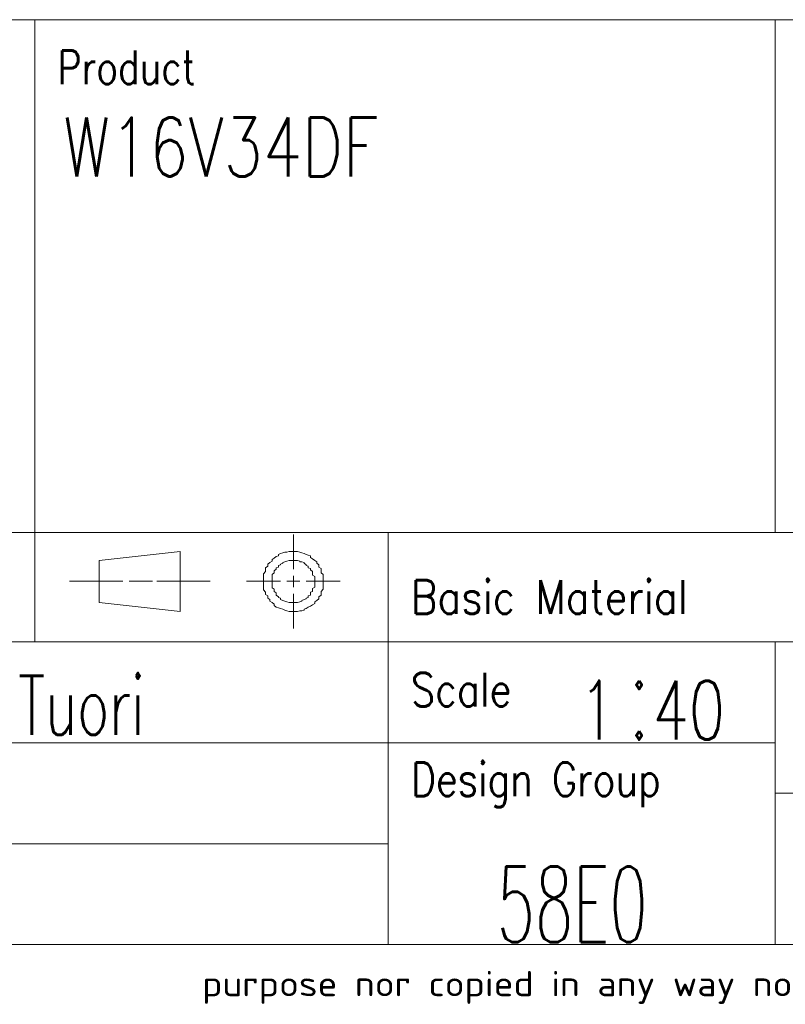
# Model space of a CAD drawing. Header units: inches. Extents: x 0 to 23760, y -13 to 16800.
# Tile 181 of 256: x 17924 to 19744, y 58 to 2400. Entities that reach past the tile are written whole.
import ezdxf

# ---------------------------------------------------------------- set-up
doc = ezdxf.new("R2010")
doc.units = ezdxf.units.IN
doc.layers.add('1', color=7, linetype='Continuous', true_color=0xffffff)
doc.layers.add('210', color=7, linetype='Continuous', true_color=0xffffff)
doc.styles.add('iso-1', font='isocp.shx')
doc.styles.add('latin_extended', font='simplex.shx')

# ---------------------------------------------------------------- blocks, each defined once
blk = doc.blocks.new('1STANG1')
at = {"layer": '210', "color": 211, "linetype": 'Continuous', "lineweight": 18}
for p, q in [((0.8268, 0.6299), (0.8268, 1)), ((0.4094, 0.8189), (0.1102, 0.7244)), ((0.4094, 0.1811), (0.4094, 0.8189)), ((0.7874, 0.8031), (0.7795, 0.7953)), ((0.7953, 0.811), (0.7874, 0.8031)), ((0.8031, 0.811), (0.7953, 0.811)), ((0.811, 0.8189), (0.8031, 0.811)), ((0.8189, 0.8189), (0.811, 0.8189)), ((0.8268, 0.8189), (0.8189, 0.8189)), ((0.8346, 0.8189), (0.8268, 0.8189)), ((0.8425, 0.8189), (0.8346, 0.8189)), ((0.8504, 0.811), (0.8425, 0.8189)), ((0.8583, 0.8031), (0.8504, 0.811)), ((0.8661, 0.7953), (0.8583, 0.8031)), ((0.7638, 0.7638), (0.7559, 0.748)), ((0.7717, 0.7717), (0.7638, 0.7638)), ((0.7795, 0.7953), (0.7717, 0.7874)), ((0.7717, 0.7874), (0.7717, 0.7717)), ((0.874, 0.7874), (0.8661, 0.7953)), ((0.8819, 0.7795), (0.874, 0.7874)), ((0.8898, 0.7717), (0.8819, 0.7795)), ((0.8898, 0.7559), (0.8898, 0.7717)), ((0.7559, 0.748), (0.748, 0.7323)), ((0.748, 0.7323), (0.748, 0.7165)), ((0.8976, 0.7402), (0.8898, 0.7559)), ((0.9055, 0.7244), (0.8976, 0.7402)), ((0.1102, 0.7244), (0.1102, 0.2756)), ((0.7402, 0.7008), (0.7323, 0.685)), ((0.748, 0.7165), (0.7402, 0.7008)), ((0.7874, 0.6929), (0.7795, 0.685)), ((0.7953, 0.7087), (0.7874, 0.7008)), ((0.7874, 0.7008), (0.7874, 0.6929)), ((0.8031, 0.7165), (0.7953, 0.7087)), ((0.811, 0.7244), (0.8031, 0.7165)), ((0.8031, 0.7165), (0.8031, 0.7165)), ((0.8189, 0.7244), (0.811, 0.7244)), ((0.8268, 0.7244), (0.8189, 0.7244)), ((0.8189, 0.7244), (0.8189, 0.7244)), ((0.8346, 0.7244), (0.8268, 0.7244)), ((0.8425, 0.7244), (0.8346, 0.7244)), ((0.8346, 0.7244), (0.8346, 0.7244)), ((0.8504, 0.7165), (0.8425, 0.7244)), ((0.8504, 0.7087), (0.8504, 0.7165)), ((0.8583, 0.7087), (0.8504, 0.7087)), ((0.8661, 0.7008), (0.8583, 0.7087)), ((0.8661, 0.6929), (0.8661, 0.7008)), ((0.874, 0.6772), (0.8661, 0.6929)), ((0.9134, 0.7087), (0.9055, 0.7244)), ((0.9134, 0.6929), (0.9134, 0.7087)), ((0.9213, 0.6772), (0.9134, 0.6929)), ((0.7323, 0.6614), (0.7244, 0.6457)), ((0.7323, 0.685), (0.7323, 0.6614)), ((0.7795, 0.6772), (0.7717, 0.6693)), ((0.7717, 0.6693), (0.7717, 0.6535)), ((0.7795, 0.685), (0.7795, 0.6772)), ((0.874, 0.6693), (0.874, 0.6772)), ((0.8819, 0.6614), (0.874, 0.6693)), ((0.8819, 0.6457), (0.8819, 0.6614)), ((0.9213, 0.6535), (0.9213, 0.6772)), ((0.7244, 0.6457), (0.7244, 0.622)), ((0.7244, 0.622), (0.7244, 0.6063)), ((0.7638, 0.6299), (0.7559, 0.6142)), ((0.7717, 0.6535), (0.7638, 0.6457)), ((0.7638, 0.6457), (0.7638, 0.6299)), ((0.8898, 0.6378), (0.8819, 0.6457)), ((0.8898, 0.622), (0.8898, 0.6378)), ((0.8976, 0.6063), (0.8898, 0.622)), ((0.9291, 0.6378), (0.9213, 0.6535)), ((0.9291, 0.6142), (0.9291, 0.6378)), ((0.7244, 0.6063), (0.7165, 0.5827)), ((0.7165, 0.5827), (0.7165, 0.5591)), ((0.7559, 0.5906), (0.748, 0.5748)), ((0.7559, 0.6142), (0.7559, 0.6063)), ((0.7559, 0.6063), (0.7559, 0.5906)), ((0.8976, 0.5984), (0.8976, 0.6063)), ((0.8976, 0.5827), (0.8976, 0.5984)), ((0.8976, 0.5669), (0.8976, 0.5827)), ((0.9291, 0.5906), (0.9291, 0.6142)), ((0.937, 0.5748), (0.9291, 0.5906)), ((0.7165, 0.5591), (0.7165, 0.5354)), ((0.748, 0.5748), (0.748, 0.5591)), ((0.748, 0.5591), (0.748, 0.5433)), ((0.8268, 0.4409), (0.8268, 0.5591)), ((0.9055, 0.5512), (0.8976, 0.5669)), ((0.9055, 0.5354), (0.9055, 0.5512)), ((0.937, 0.5512), (0.937, 0.5748)), ((0.937, 0.5276), (0.937, 0.5512)), ((0.7165, 0.5354), (0.7165, 0.5197)), ((0.7165, 0.5197), (0.7165, 0.4961)), ((0.748, 0.5433), (0.748, 0.5276)), ((0.748, 0.5276), (0.748, 0.5118)), ((0.748, 0.5118), (0.748, 0.4961)), ((0.9055, 0.5197), (0.9055, 0.5354)), ((0.9055, 0.5039), (0.9055, 0.5197)), ((0.937, 0.5039), (0.937, 0.5276)), ((0, 0.5039), (0.1969, 0.5039)), ((0.2205, 0.5039), (0.3071, 0.5039)), ((0.5197, 0.5039), (0.3228, 0.5039)), ((0.6535, 0.5039), (0.7795, 0.5039)), ((0.7165, 0.4961), (0.7165, 0.4724)), ((0.748, 0.4961), (0.748, 0.4803)), ((0.748, 0.4803), (0.748, 0.4646)), ((0.8031, 0.5039), (0.8504, 0.5039)), ((0.874, 0.5039), (1, 0.5039)), ((0.9055, 0.4882), (0.9055, 0.5039)), ((0.9055, 0.4724), (0.9055, 0.4882)), ((0.937, 0.4803), (0.937, 0.5039)), ((0.937, 0.4646), (0.937, 0.4803)), ((0.7165, 0.4724), (0.7165, 0.4488)), ((0.7165, 0.4488), (0.7165, 0.4252)), ((0.748, 0.4646), (0.748, 0.4488)), ((0.748, 0.4488), (0.748, 0.4331)), ((0.8976, 0.4252), (0.9055, 0.4409)), ((0.9055, 0.4567), (0.9055, 0.4724)), ((0.9055, 0.4409), (0.9055, 0.4567)), ((0.937, 0.4409), (0.937, 0.4646)), ((0.937, 0.4173), (0.937, 0.4409)), ((0.7165, 0.4252), (0.7165, 0.4094)), ((0.7165, 0.4094), (0.7244, 0.3858)), ((0.748, 0.4331), (0.7559, 0.4173)), ((0.7559, 0.4173), (0.7559, 0.4016)), ((0.7559, 0.4016), (0.7559, 0.3937)), ((0.8976, 0.4094), (0.8976, 0.4252)), ((0.8976, 0.3937), (0.8976, 0.4094)), ((0.9291, 0.3937), (0.937, 0.4173)), ((0.7244, 0.3858), (0.7244, 0.3622)), ((0.7559, 0.3937), (0.7638, 0.378)), ((0.7638, 0.378), (0.7638, 0.3622)), ((0.8268, 0), (0.8268, 0.3701)), ((0.8898, 0.3858), (0.8976, 0.3937)), ((0.8898, 0.3701), (0.8898, 0.3858)), ((0.8898, 0.3543), (0.8898, 0.3701)), ((0.9291, 0.378), (0.9291, 0.3937)), ((0.9291, 0.3543), (0.9291, 0.378)), ((0.7244, 0.3622), (0.7323, 0.3465)), ((0.7323, 0.3465), (0.7323, 0.3228)), ((0.7638, 0.3622), (0.7638, 0.3543)), ((0.7638, 0.3543), (0.7717, 0.3386)), ((0.7717, 0.3386), (0.7717, 0.3307)), ((0.7717, 0.3307), (0.7795, 0.3228)), ((0.874, 0.3228), (0.8819, 0.3307)), ((0.8819, 0.3465), (0.8898, 0.3543)), ((0.8819, 0.3307), (0.8819, 0.3465)), ((0.9213, 0.3386), (0.9291, 0.3543)), ((0.9213, 0.315), (0.9213, 0.3386)), ((0.7323, 0.3228), (0.7402, 0.3071)), ((0.7402, 0.3071), (0.7402, 0.2913)), ((0.7402, 0.2913), (0.748, 0.2756)), ((0.7795, 0.3228), (0.7795, 0.3071)), ((0.7795, 0.3071), (0.7874, 0.2992)), ((0.7874, 0.2992), (0.7953, 0.2913)), ((0.7953, 0.2913), (0.7953, 0.2913)), ((0.7953, 0.2913), (0.8031, 0.2835)), ((0.8504, 0.2835), (0.8583, 0.2913)), ((0.8583, 0.2992), (0.8661, 0.3071)), ((0.8583, 0.2913), (0.8583, 0.2992)), ((0.8661, 0.3071), (0.874, 0.315)), ((0.874, 0.315), (0.874, 0.3228)), ((0.9055, 0.2835), (0.9134, 0.2992)), ((0.9134, 0.2992), (0.9213, 0.315)), ((0.1102, 0.2756), (0.4094, 0.1811)), ((0.748, 0.2756), (0.7559, 0.2598)), ((0.7559, 0.2598), (0.7559, 0.2441)), ((0.8031, 0.2835), (0.811, 0.2756)), ((0.811, 0.2756), (0.811, 0.2756)), ((0.811, 0.2756), (0.8189, 0.2756)), ((0.8189, 0.2756), (0.8268, 0.2756)), ((0.8268, 0.2756), (0.8268, 0.2756)), ((0.8268, 0.2756), (0.8346, 0.2756)), ((0.8346, 0.2756), (0.8425, 0.2756)), ((0.8425, 0.2756), (0.8504, 0.2835)), ((0.8504, 0.2835), (0.8504, 0.2835)), ((0.8976, 0.252), (0.9055, 0.2677)), ((0.9055, 0.2677), (0.9055, 0.2835)), ((0.7559, 0.2441), (0.7638, 0.2283)), ((0.7638, 0.2283), (0.7717, 0.2205)), ((0.7717, 0.2205), (0.7795, 0.2126)), ((0.874, 0.2126), (0.8819, 0.2283)), ((0.8819, 0.2283), (0.8898, 0.2362)), ((0.8898, 0.2362), (0.8976, 0.252)), ((0.7795, 0.2126), (0.7874, 0.2047)), ((0.7874, 0.2047), (0.7953, 0.1969)), ((0.7953, 0.1969), (0.8031, 0.189)), ((0.8031, 0.189), (0.811, 0.1811)), ((0.8425, 0.1811), (0.8504, 0.189)), ((0.8504, 0.189), (0.8583, 0.189)), ((0.8583, 0.189), (0.8661, 0.1969)), ((0.8661, 0.2047), (0.874, 0.2126)), ((0.8661, 0.1969), (0.8661, 0.2047)), ((0.811, 0.1811), (0.8189, 0.1811)), ((0.8189, 0.1811), (0.8268, 0.1811)), ((0.8268, 0.1811), (0.8346, 0.1811)), ((0.8346, 0.1811), (0.8425, 0.1811))]:
    blk.add_line(p, q, dxfattribs=at)

msp = doc.modelspace()

# ---------------------------------------------------------------- linework, layer by layer
at = {"layer": '1', "color": 7, "linetype": 'Continuous', "lineweight": 18}
msp.add_line((16160, 2400), (23560, 2400), dxfattribs=at)
at = {"layer": '210', "color": 7, "linetype": 'Continuous', "lineweight": 18}
for p, q in [((16160, 2400), (23560, 2400)), ((200, 200), (23560, 200))]:
    msp.add_line(p, q, dxfattribs=at)
at = {"layer": '210', "color": 7, "linetype": 'Continuous', "lineweight": 13}
for p, q in [((17960.016, 2400), (17960.016, 920.002)), ((19719.814, 2400), (19719.811, 1180.002)), ((16160.016, 1180.002), (19719.811, 1180.002)), ((18800.01, 200), (18800.01, 1180.002)), ((19719.812, 1180.002), (23560, 1180.002)), ((16160.016, 920.002), (23560.016, 920.002)), ((19719.811, 920.002), (19719.81, 200)), ((16160.018, 680), (18800.018, 680)), ((18800.018, 680), (19719.81, 680)), ((23560, 560), (19719.81, 560)), ((16160.018, 440.001), (18800.018, 440.001))]:
    msp.add_line(p, q, dxfattribs=at)

# ---------------------------------------------------------------- block references
at = {"layer": '210', "color": 211, "linetype": 'Continuous', "lineweight": 18, "xscale": 643.9999999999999, "yscale": 223.9999999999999, "zscale": 40}
msp.add_blockref('1STANG1', (18042.242, 951.761), dxfattribs=at)

# ---------------------------------------------------------------- texts
at = {"layer": '210', "color": 211, "linetype": 'Continuous', "lineweight": 18, "char_height": 80, "attachment_point": 7, "line_spacing_factor": 0.963855}
for s, insert, style in [('\\W0.7909;Product', (18014.24, 2246.653), 'latin_extended'), ('\\W0.8725;Basic Material', (18854.25, 986.655), 'latin_extended'), ('\\W1.8288;           ', (18042.242, 1003.388), 'iso-1'), ('\\W0.8395;Scale', (18854.249, 766.653), 'latin_extended'), ('\\W0.8291;Design Group', (18854.249, 526.651), 'latin_extended')]:
    msp.add_mtext(s, dxfattribs=dict(at, insert=insert, style=style))
at = {"layer": '210', "color": 3, "linetype": 'Continuous', "lineweight": 18, "attachment_point": 7, "line_spacing_factor": 0.963855, "style": 'latin_extended'}
for s, insert, char_height in [('\\W0.7756;W16V34DF', (18027.436, 2027.142), 140), ('\\W1.0000;', (18027.436, 1815.142), 140), ('\\W1.0000;', (18027.436, 1603.142), 140), ('\\W1.0000;', (18027.436, 1391.142), 140), ('\\W1.0000;', (18027.436, 1179.142), 140), ('\\W1.0000;', (19702.601, 939.144), 140), ('\\W0.7167;1{\\H0.35x; }{\\H1.50x;:}40', (19254.223, 687.72), 140), ('\\W0.6681;btu004  Tuori', (17351.357, 699.142), 140), ('\\W0.5888;58E0', (19058.159, 205.523), 180)]:
    msp.add_mtext(s, dxfattribs=dict(at, insert=insert, char_height=char_height))
at = {"layer": '210', "color": 211, "linetype": 'Continuous', "lineweight": 13, "insert": (18357.584, 59.059), "char_height": 59.999998, "attachment_point": 7, "line_spacing_factor": 0.963855, "style": 'iso-1'}
msp.add_mtext('\\W1.2104;purpose nor copied in any way nor made accessible to third parties without the previous written consent of Wärtsilä.', dxfattribs=at)

doc.saveas('drawing.dxf')
